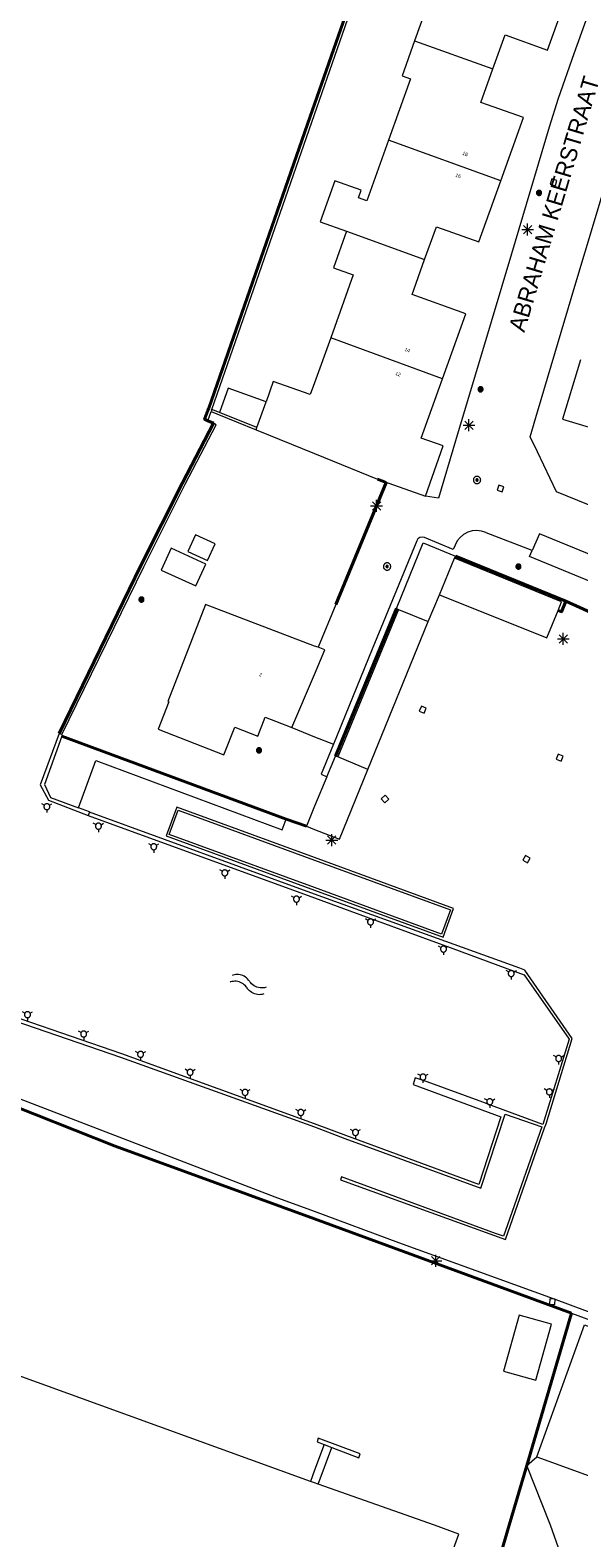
# Model space of a CAD drawing. Header units: metres. Extents: x 135779 to 137489, y 452643 to 455118.
# Tile 190 of 256: x 136476 to 136522, y 453399 to 453526. Entities that reach past the tile are written whole.
import ezdxf
from ezdxf.enums import TextEntityAlignment as Align

# ---------------------------------------------------------------- set-up
doc = ezdxf.new("R2010")
doc.units = ezdxf.units.M
doc.linetypes.add('DGN_Style_4', pattern=[89.853097, 44.898487, -22.449243, 0.056123, -22.449243])
for name, color, linetype, lineweight in [('KTop_BTD_Groenvoorziening', 62, 'Continuous', 13), ('KTop_BTD_Groenvoorziening_heesters', 62, 'Continuous', 13), ('KTop_BTD_Groenvoorziening_planten', 62, 'Continuous', 13), ('KTop_NAR_Huisnummer (t)', 7, 'Continuous', 13), ('KTop_NAR_Huisnummer tijdelijk (t)', 7, 'Continuous', 13), ('KTop_OBW_Overig Plus', 1, 'Continuous', 13), ('KTop_ORL_Weg_Straatnaam (t)', 7, 'Continuous', 13), ('KTop_OTD_Gesloten verharding', 15, 'Continuous', 13), ('KTop_PAL_Lichtmast', 40, 'Continuous', 13), ('KTop_PND_Grondvlaksituatie van BAG-pand [tachy]', 1, 'Continuous', 13), ('KTop_PND_Pandscheiding', 40, 'Continuous', 13), ('KTop_PUT_Inspectie- of rioolput', 15, 'Continuous', 13), ('KTop_PUT_Kolk', 15, 'Continuous', 13), ('KTop_SHD_Damwand (l)', 1, 'Continuous', 40), ('KTop_SHD_Hek (l)', 15, 'DGN_Style_4', 40), ('KTop_SHD_Kademuur', 16, 'Continuous', 13), ('KTop_SHD_Muur', 15, 'Continuous', 13), ('KTop_SHD_Muur (l)', 15, 'Continuous', 40), ('KTop_SYM_Water', 150, 'Continuous', 0), ('KTop_VGO_Boom', 92, 'Continuous', 13), ('KTop_WGD_Parkeervlak', 251, 'Continuous', 13), ('KTop_WGD_Rijbaan_Lokale weg', 251, 'Continuous', 13), ('KTop_WGD_Voetpad', 251, 'Continuous', 13), ('KTop_WGD_Voetpad op trap', 251, 'Continuous', 13), ('KTop_WTD_Waterloop', 150, 'Continuous', 13), ('KTop_WTI_Meerpaal', 150, 'Continuous', 13)]:
    doc.layers.add(name, color=color, linetype=linetype, lineweight=lineweight)
doc.styles.add('Style-ROVU', font='ROVU.shx')
doc.styles.add('Style-ROVUCURSIEF', font='ROVUCURSIEF.shx')

# ---------------------------------------------------------------- blocks, each defined once
blk = doc.blocks.new('PAL_Lichtmast')
at = {"layer": 'KTop_PAL_Lichtmast'}
for p, q in [((-0.35, -0.35), (0.35, 0.35)), ((0.35, -0.35), (-0.35, 0.35)), ((0, -0.5), (0, 0.5)), ((-0.5, 0), (0.5, 0))]:
    blk.add_line(p, q, dxfattribs=at)
blk = doc.blocks.new('PUT_Inspectie-_of_rioolput')
at = {"layer": 'KTop_PUT_Inspectie- of rioolput', "flags": 128}
for points in [[(0.31, 0), (0.31, 0.03), (0.3, 0.06), (0.29, 0.1), (0.28, 0.13), (0.27, 0.15), (0.25, 0.18), (0.23, 0.21), (0.21, 0.23), (0.18, 0.25), (0.15, 0.27), (0.13, 0.28), (0.1, 0.29), (0.06, 0.3), (0.03, 0.31), (0, 0.31), (-0.03, 0.31), (-0.06, 0.3), (-0.1, 0.29), (-0.13, 0.28), (-0.16, 0.27), (-0.18, 0.25), (-0.21, 0.23), (-0.23, 0.21), (-0.25, 0.18), (-0.27, 0.15), (-0.28, 0.13), (-0.29, 0.1), (-0.3, 0.06), (-0.31, 0.03), (-0.31, 0), (-0.31, -0.03), (-0.3, -0.06), (-0.29, -0.1), (-0.28, -0.13), (-0.27, -0.16), (-0.25, -0.18), (-0.23, -0.21), (-0.21, -0.23), (-0.18, -0.25), (-0.15, -0.27), (-0.13, -0.28), (-0.1, -0.29), (-0.06, -0.3), (-0.03, -0.31), (0, -0.31), (0.03, -0.31), (0.06, -0.3), (0.1, -0.29), (0.13, -0.28), (0.15, -0.27), (0.18, -0.25), (0.21, -0.23), (0.23, -0.21), (0.25, -0.18), (0.27, -0.15), (0.28, -0.13), (0.29, -0.1), (0.3, -0.06), (0.31, -0.03), (0.31, 0)], [(0.1, 0), (0.09, 0.01), (0.09, 0.02), (0.09, 0.03), (0.09, 0.04), (0.08, 0.05), (0.08, 0.06), (0.07, 0.06), (0.06, 0.07), (0.06, 0.08), (0.05, 0.08), (0.04, 0.09), (0.03, 0.09), (0.02, 0.09), (0.01, 0.09), (0, 0.09), (-0.01, 0.09), (-0.02, 0.09), (-0.03, 0.09), (-0.04, 0.09), (-0.05, 0.08), (-0.06, 0.08), (-0.06, 0.07), (-0.07, 0.06), (-0.08, 0.06), (-0.08, 0.05), (-0.09, 0.04), (-0.09, 0.03), (-0.09, 0.02), (-0.09, 0.01), (-0.09, 0), (-0.09, -0.01), (-0.09, -0.02), (-0.09, -0.03), (-0.09, -0.04), (-0.08, -0.05), (-0.08, -0.06), (-0.07, -0.06), (-0.06, -0.07), (-0.06, -0.08), (-0.05, -0.08), (-0.04, -0.09), (-0.03, -0.09), (-0.02, -0.09), (-0.01, -0.09), (0, -0.09), (0.01, -0.09), (0.02, -0.09), (0.03, -0.09), (0.04, -0.09), (0.05, -0.08), (0.06, -0.08), (0.06, -0.07), (0.07, -0.06), (0.08, -0.06), (0.08, -0.05), (0.09, -0.04), (0.09, -0.03), (0.09, -0.02), (0.09, -0.01), (0.1, 0)], [(0.04, 0), (0.03, 0), (0.03, 0.01), (0.03, 0.01), (0.03, 0.01), (0.03, 0.02), (0.03, 0.02), (0.03, 0.02), (0.02, 0.03), (0.02, 0.03), (0.02, 0.03), (0.01, 0.03), (0.01, 0.03), (0.01, 0.03), (0, 0.03), (0, 0.03), (0, 0.03), (-0.01, 0.03), (-0.01, 0.03), (-0.01, 0.03), (-0.02, 0.03), (-0.02, 0.03), (-0.02, 0.03), (-0.03, 0.02), (-0.03, 0.02), (-0.03, 0.02), (-0.03, 0.01), (-0.03, 0.01), (-0.03, 0.01), (-0.03, 0), (-0.03, 0), (-0.03, 0), (-0.03, -0.01), (-0.03, -0.01), (-0.03, -0.01), (-0.03, -0.02), (-0.03, -0.02), (-0.03, -0.02), (-0.02, -0.03), (-0.02, -0.03), (-0.02, -0.03), (-0.01, -0.03), (-0.01, -0.03), (-0.01, -0.03), (0, -0.03), (0, -0.03), (0, -0.03), (0.01, -0.03), (0.01, -0.03), (0.01, -0.03), (0.02, -0.03), (0.02, -0.03), (0.02, -0.03), (0.03, -0.02), (0.03, -0.02), (0.03, -0.02), (0.03, -0.01), (0.03, -0.01), (0.03, -0.01), (0.03, 0), (0.04, 0)], [(0.01, 0.02), (0.01, 0.02), (0.01, 0.02), (0, 0.02), (0, 0.02), (0, 0.02), (0, 0.02), (-0.01, 0.02), (-0.01, 0.02), (-0.01, 0.02), (-0.01, 0.02), (-0.01, 0.02), (-0.02, 0.02), (-0.02, 0.01), (-0.02, 0.01), (-0.02, 0.01), (-0.02, 0.01), (-0.02, 0.01), (-0.02, 0), (-0.02, 0), (-0.02, 0), (-0.02, 0), (-0.02, -0.01), (-0.02, -0.01), (-0.02, -0.01), (-0.02, -0.01), (-0.02, -0.01), (-0.02, -0.02), (-0.01, -0.02), (-0.01, -0.02), (-0.01, -0.02), (-0.01, -0.02), (-0.01, -0.02), (0, -0.02), (0, -0.02), (0, -0.02), (0, -0.02), (0.01, -0.02), (0.01, -0.02), (0.01, -0.02), (0.01, -0.02), (0.01, -0.02), (0.02, -0.02), (0.02, -0.01), (0.02, -0.01), (0.02, -0.01), (0.02, -0.01), (0.02, -0.01), (0.02, 0), (0.02, 0), (0.02, 0), (0.02, 0), (0.02, 0.01), (0.02, 0.01), (0.02, 0.01), (0.02, 0.01), (0.02, 0.01), (0.02, 0.02), (0.01, 0.02), (0.01, 0.02), (0.01, 0.02)]]:
    blk.add_lwpolyline(points, dxfattribs=at)
blk = doc.blocks.new('PUT_Kolk')
at = {"layer": 'KTop_PUT_Kolk', "flags": 128}
blk.add_lwpolyline([(0.22, -0.23), (0.22, 0.22), (-0.23, 0.22), (-0.23, -0.23), (0.22, -0.23)], dxfattribs=at)
blk = doc.blocks.new('WTI_Meerpaal')
at = {"layer": 'KTop_WTI_Meerpaal'}
for p, q in [((-0.22, 0.13), (-0.43, 0.25)), ((0.22, 0.12), (0.43, 0.25)), ((0, -0.25), (0, -0.5))]:
    blk.add_line(p, q, dxfattribs=at)
at = {"layer": 'KTop_WTI_Meerpaal', "flags": 128}
blk.add_lwpolyline([(0.25, 0), (0.25, 0.03), (0.24, 0.05), (0.24, 0.08), (0.23, 0.1), (0.22, 0.12), (0.2, 0.15), (0.19, 0.17), (0.17, 0.19), (0.15, 0.2), (0.12, 0.22), (0.1, 0.23), (0.08, 0.24), (0.05, 0.24), (0.03, 0.25), (0, 0.25), (-0.03, 0.25), (-0.05, 0.24), (-0.08, 0.24), (-0.1, 0.23), (-0.13, 0.22), (-0.15, 0.2), (-0.17, 0.19), (-0.19, 0.17), (-0.2, 0.15), (-0.22, 0.12), (-0.23, 0.1), (-0.24, 0.08), (-0.25, 0.05), (-0.25, 0.03), (-0.25, 0), (-0.25, -0.03), (-0.25, -0.05), (-0.24, -0.08), (-0.23, -0.1), (-0.22, -0.13), (-0.2, -0.15), (-0.19, -0.17), (-0.17, -0.19), (-0.15, -0.2), (-0.13, -0.22), (-0.1, -0.23), (-0.08, -0.24), (-0.05, -0.25), (-0.03, -0.25), (0, -0.25), (0.03, -0.25), (0.05, -0.25), (0.08, -0.24), (0.1, -0.23), (0.12, -0.22), (0.15, -0.2), (0.17, -0.19), (0.19, -0.17), (0.2, -0.15), (0.22, -0.13), (0.23, -0.1), (0.24, -0.08), (0.24, -0.05), (0.25, -0.03), (0.25, 0)], dxfattribs=at)
blk = doc.blocks.new('VGO_Boom')
at = {"layer": 'KTop_VGO_Boom', "flags": 128}
for points in [[(0.21, 0), (0.21, 0.02), (0.21, 0.04), (0.2, 0.07), (0.2, 0.09), (0.19, 0.11), (0.17, 0.13), (0.16, 0.14), (0.14, 0.16), (0.13, 0.17), (0.11, 0.19), (0.09, 0.2), (0.07, 0.2), (0.04, 0.21), (0.02, 0.21), (0, 0.21), (-0.02, 0.21), (-0.05, 0.21), (-0.07, 0.2), (-0.09, 0.2), (-0.11, 0.19), (-0.13, 0.17), (-0.14, 0.16), (-0.16, 0.14), (-0.17, 0.13), (-0.19, 0.11), (-0.2, 0.09), (-0.2, 0.07), (-0.21, 0.04), (-0.21, 0.02), (-0.22, 0), (-0.21, -0.02), (-0.21, -0.05), (-0.2, -0.07), (-0.2, -0.09), (-0.19, -0.11), (-0.17, -0.13), (-0.16, -0.14), (-0.14, -0.16), (-0.13, -0.17), (-0.11, -0.19), (-0.09, -0.2), (-0.07, -0.2), (-0.05, -0.21), (-0.02, -0.21), (0, -0.22), (0.02, -0.21), (0.04, -0.21), (0.07, -0.2), (0.09, -0.2), (0.11, -0.19), (0.13, -0.17), (0.14, -0.16), (0.16, -0.14), (0.17, -0.13), (0.19, -0.11), (0.2, -0.09), (0.2, -0.07), (0.21, -0.05), (0.21, -0.02), (0.21, 0)], [(0.15, 0), (0.15, 0.02), (0.15, 0.03), (0.15, 0.05), (0.14, 0.06), (0.13, 0.08), (0.13, 0.09), (0.12, 0.1), (0.1, 0.12), (0.09, 0.13), (0.08, 0.13), (0.06, 0.14), (0.05, 0.15), (0.03, 0.15), (0.02, 0.15), (0, 0.15), (-0.02, 0.15), (-0.03, 0.15), (-0.05, 0.15), (-0.06, 0.14), (-0.08, 0.13), (-0.09, 0.13), (-0.1, 0.12), (-0.12, 0.1), (-0.13, 0.09), (-0.13, 0.08), (-0.14, 0.06), (-0.15, 0.05), (-0.15, 0.03), (-0.15, 0.02), (-0.16, 0), (-0.15, -0.02), (-0.15, -0.03), (-0.15, -0.05), (-0.14, -0.06), (-0.13, -0.08), (-0.13, -0.09), (-0.12, -0.1), (-0.1, -0.12), (-0.09, -0.13), (-0.08, -0.13), (-0.06, -0.14), (-0.05, -0.15), (-0.03, -0.15), (-0.02, -0.15), (0, -0.16), (0.02, -0.15), (0.03, -0.15), (0.05, -0.15), (0.06, -0.14), (0.08, -0.13), (0.09, -0.13), (0.1, -0.12), (0.12, -0.1), (0.13, -0.09), (0.13, -0.08), (0.14, -0.06), (0.15, -0.05), (0.15, -0.03), (0.15, -0.02), (0.15, 0)], [(0.1, 0), (0.09, 0.01), (0.09, 0.02), (0.09, 0.03), (0.09, 0.04), (0.08, 0.05), (0.08, 0.06), (0.07, 0.06), (0.06, 0.07), (0.06, 0.08), (0.05, 0.08), (0.04, 0.09), (0.03, 0.09), (0.02, 0.09), (0.01, 0.09), (0, 0.09), (-0.01, 0.09), (-0.02, 0.09), (-0.03, 0.09), (-0.04, 0.09), (-0.05, 0.08), (-0.06, 0.08), (-0.06, 0.07), (-0.07, 0.06), (-0.08, 0.06), (-0.08, 0.05), (-0.09, 0.04), (-0.09, 0.03), (-0.09, 0.02), (-0.09, 0.01), (-0.1, 0), (-0.09, -0.01), (-0.09, -0.02), (-0.09, -0.03), (-0.09, -0.04), (-0.08, -0.05), (-0.08, -0.06), (-0.07, -0.06), (-0.06, -0.07), (-0.06, -0.08), (-0.05, -0.08), (-0.04, -0.09), (-0.03, -0.09), (-0.02, -0.09), (-0.01, -0.09), (0, -0.1), (0.01, -0.09), (0.02, -0.09), (0.03, -0.09), (0.04, -0.09), (0.05, -0.08), (0.06, -0.08), (0.06, -0.07), (0.07, -0.06), (0.08, -0.06), (0.08, -0.05), (0.09, -0.04), (0.09, -0.03), (0.09, -0.02), (0.09, -0.01), (0.1, 0)], [(0.04, 0), (0.03, 0), (0.03, 0.01), (0.03, 0.01), (0.03, 0.01), (0.03, 0.02), (0.03, 0.02), (0.03, 0.02), (0.02, 0.03), (0.02, 0.03), (0.02, 0.03), (0.01, 0.03), (0.01, 0.03), (0.01, 0.03), (0, 0.03), (0, 0.03), (0, 0.03), (-0.01, 0.03), (-0.01, 0.03), (-0.01, 0.03), (-0.02, 0.03), (-0.02, 0.03), (-0.02, 0.03), (-0.03, 0.02), (-0.03, 0.02), (-0.03, 0.02), (-0.03, 0.01), (-0.03, 0.01), (-0.03, 0.01), (-0.04, 0), (-0.04, 0), (-0.04, 0), (-0.03, -0.01), (-0.03, -0.01), (-0.03, -0.01), (-0.03, -0.02), (-0.03, -0.02), (-0.03, -0.02), (-0.02, -0.03), (-0.02, -0.03), (-0.02, -0.03), (-0.01, -0.03), (-0.01, -0.03), (-0.01, -0.03), (0, -0.04), (0, -0.04), (0, -0.04), (0.01, -0.03), (0.01, -0.03), (0.01, -0.03), (0.02, -0.03), (0.02, -0.03), (0.02, -0.03), (0.03, -0.02), (0.03, -0.02), (0.03, -0.02), (0.03, -0.01), (0.03, -0.01), (0.03, -0.01), (0.03, 0), (0.04, 0)]]:
    blk.add_lwpolyline(points, dxfattribs=at)
blk = doc.blocks.new('SYM_Water')
at = {"layer": 'KTop_SYM_Water', "flags": 128}
for points in [[(-1.5, 0.28), (-1.39, 0.36), (-1.28, 0.42), (-1.16, 0.47), (-1.03, 0.5), (-0.91, 0.53), (-0.78, 0.54), (-0.65, 0.53), (-0.52, 0.52), (-0.39, 0.48), (-0.27, 0.44), (-0.15, 0.38), (-0.04, 0.32), (-0.01, 0.29)], [(-0.01, 0.29), (0.09, 0.22), (0.19, 0.16), (0.31, 0.11), (0.42, 0.07), (0.54, 0.05), (0.66, 0.03), (0.79, 0.03), (0.91, 0.05), (1.03, 0.07), (1.15, 0.11), (1.26, 0.16), (1.37, 0.22), (1.47, 0.29), (1.49, 0.32)], [(-1.49, -0.32), (-1.39, -0.24), (-1.27, -0.18), (-1.15, -0.13), (-1.03, -0.1), (-0.9, -0.07), (-0.77, -0.06), (-0.64, -0.07), (-0.51, -0.09), (-0.39, -0.12), (-0.26, -0.16), (-0.15, -0.22), (-0.04, -0.28), (-0.01, -0.31)], [(-0.01, -0.31), (0.09, -0.38), (0.2, -0.44), (0.31, -0.49), (0.43, -0.53), (0.55, -0.55), (0.67, -0.57), (0.79, -0.57), (0.92, -0.55), (1.04, -0.53), (1.15, -0.49), (1.27, -0.44), (1.37, -0.38), (1.47, -0.31), (1.5, -0.28)]]:
    blk.add_lwpolyline(points, dxfattribs=at)

msp = doc.modelspace()

# ---------------------------------------------------------------- linework, layer by layer
at = {"layer": 'KTop_BTD_Groenvoorziening', "flags": 128}
for points in [[(136480.14, 453460.36), (136481.59, 453464.33), (136497.29, 453458.51), (136497.62, 453459.41), (136478.74, 453466.37)], [(136562.36, 453458.75), (136561.73, 453458.89), (136558.81, 453448.53), (136552.26, 453425.72), (136547.36, 453408.96), (136537.82, 453412.44), (136520.12, 453419.03), (136507.11, 453423.76), (136500, 453426.4), (136496.7, 453427.6), (136468.21, 453438.52)], [(136521.62, 453417.82), (136531.76, 453414.11), (136547.72, 453408.22), (136552.71, 453425.4), (136562.36, 453458.75)], [(136468.02, 453437.88), (136483.23, 453431.89), (136500, 453425.77), (136521.62, 453417.82)]]:
    msp.add_lwpolyline(points, dxfattribs=at)
at = {"layer": 'KTop_BTD_Groenvoorziening_heesters', "flags": 128}
msp.add_lwpolyline([(136521.62, 453417.82), (136517.86, 453405.01)], dxfattribs=at)
at = {"layer": 'KTop_BTD_Groenvoorziening_planten', "flags": 128}
for points in [[(136511.86, 453481.54), (136521.16, 453477.75), (136541.23, 453468.53)], [(136501.77, 453464.71), (136506.9, 453477.12)], [(136501.59, 453465.7), (136500.56, 453463.18), (136501.04, 453462.97)]]:
    msp.add_lwpolyline(points, dxfattribs=at)
at = {"layer": 'KTop_OBW_Overig Plus', "flags": 128}
for points in [[(136510.51, 453478.28), (136519.57, 453474.66), (136520.51, 453476.96), (136520.8, 453477.68), (136511.78, 453481.36)], [(136507.08, 453477.05), (136501.95, 453464.64)], [(136504.5, 453463.59), (136509.58, 453476.03)]]:
    msp.add_lwpolyline(points, dxfattribs=at)
at = {"layer": 'KTop_OTD_Gesloten verharding', "flags": 128}
for points in [[(136515.3, 453561.78), (136503.61, 453529.94), (136500, 453519.57), (136491.1, 453493.99), (136491.03, 453493.8), (136490.75, 453493.05), (136491.03, 453492.93)], [(136491.37, 453493.88), (136500, 453518.69), (136503.88, 453529.84), (136515.58, 453561.68)], [(136491.03, 453492.93), (136491.3, 453493.69)], [(136491.51, 453492.72), (136488.9, 453487.71), (136485.39, 453480.75), (136478.51, 453466.61)], [(136478.74, 453466.52), (136485.62, 453480.64), (136489.12, 453487.59), (136491.73, 453492.59), (136491.51, 453492.72)]]:
    msp.add_lwpolyline(points, dxfattribs=at)
at = {"layer": 'KTop_PND_Grondvlaksituatie van BAG-pand [tachy]', "flags": 128}
for points in [[(136512.09, 453532.86), (136510.2, 453527.57), (136509.49, 453527.83), (136508.43, 453524.88)], [(136515.02, 453522.55), (136516.04, 453525.39), (136519.61, 453524.11), (136521.52, 453529.44)], [(136508.43, 453524.88), (136507.38, 453521.95), (136508.09, 453521.7), (136506.24, 453516.52)], [(136515.67, 453513.11), (136517.58, 453518.43), (136514, 453519.71), (136515.02, 453522.55)], [(136506.24, 453516.52), (136504.41, 453511.42), (136503.7, 453511.68), (136503.93, 453512.32), (136501.72, 453513.12), (136500.48, 453509.67), (136502.7, 453508.88)], [(136509.27, 453506.49), (136510.26, 453509.25), (136513.83, 453507.97), (136515.67, 453513.11)], [(136502.7, 453508.88), (136501.59, 453505.8), (136503.25, 453505.2), (136501.36, 453499.91)], [(136510.77, 453496.45), (136512.73, 453501.92), (136508.21, 453503.54), (136509.27, 453506.49)], [(136501.36, 453499.91), (136500, 453496.12), (136499.64, 453495.12), (136496.53, 453496.23), (136495.92, 453494.51)], [(136522.38, 453498.05), (136520.88, 453493.05), (136524.52, 453491.95), (136523.63, 453488.98), (136530.32, 453486.98), (136531.23, 453490.04), (136531.88, 453489.84), (136533.4, 453494.93), (136532.03, 453495.32)], [(136495.92, 453494.51), (136492.73, 453495.66), (136491.99, 453493.63)], [(136509.33, 453486.58), (136510.83, 453490.8), (136508.98, 453491.46), (136510.77, 453496.45)], [(136495.15, 453492.35), (136491.99, 453493.63)], [(136495.08, 453492.16), (136495.15, 453492.35)], [(136495.08, 453492.16), (136500, 453490.17), (136505.31, 453488.02)], [(136505.31, 453488.02), (136509.33, 453486.58)], [(136489.33, 453481.92), (136490.99, 453481.16), (136491.63, 453482.58), (136489.98, 453483.33), (136489.33, 453481.92)], [(136487.09, 453480.36), (136490.02, 453479.03), (136490.85, 453480.86), (136487.93, 453482.19), (136487.09, 453480.36)], [(136506.9, 453477.12), (136509.15, 453482.65), (136511.86, 453481.54)], [(136511.78, 453481.36), (136511.86, 453481.54)], [(136510.51, 453478.28), (136511.78, 453481.36)], [(136509.58, 453476.03), (136510.51, 453478.28)], [(136500.3, 453473.86), (136500, 453473.97), (136490.83, 453477.45), (136487.66, 453469.31), (136487.75, 453469.27), (136486.85, 453466.96), (136492.38, 453464.81), (136493.28, 453467.13), (136495.24, 453466.37), (136495.86, 453467.97), (136498.1, 453467.1)], [(136506.9, 453477.12), (136507.08, 453477.05)], [(136507.08, 453477.05), (136509.58, 453476.03)], [(136498.1, 453467.1), (136500, 453471.58), (136500.88, 453473.64), (136500.3, 453473.86)], [(136501.04, 453462.97), (136501.77, 453464.71)], [(136501.95, 453464.64), (136501.77, 453464.71)], [(136504.5, 453463.59), (136501.95, 453464.64)], [(136501.04, 453462.97), (136500, 453460.48), (136499.32, 453458.82), (136500, 453458.53), (136502.09, 453457.72), (136504.5, 453463.59)], [(136515.9, 453412.95), (136518.62, 453412.18), (136519.95, 453416.91), (136517.24, 453417.67), (136515.9, 453412.95)], [(136518.71, 453405.75), (136522.74, 453416.84), (136550.26, 453406.85)], [(136499.66, 453403.68), (136474.12, 453412.92), (136469.45, 453400), (136460.39, 453374.95), (136498.41, 453361.27), (136500, 453365.67), (136506.92, 453384.8), (136508.09, 453384.38), (136508.3, 453384.96), (136507.13, 453385.38), (136512.14, 453399.24), (136510.09, 453400), (136500.31, 453403.45)], [(136518.71, 453405.75), (136534.55, 453400), (136545.71, 453395.95), (136546.12, 453395.8)], [(136500.31, 453403.45), (136500, 453403.56), (136499.66, 453403.68)]]:
    msp.add_lwpolyline(points, dxfattribs=at)
at = {"layer": 'KTop_PND_Pandscheiding', "flags": 128}
for points in [[(136508.43, 453524.88), (136515.02, 453522.55)], [(136515.67, 453513.11), (136506.24, 453516.52)], [(136502.7, 453508.88), (136509.27, 453506.49)], [(136510.77, 453496.45), (136501.36, 453499.91)], [(136495.15, 453492.35), (136495.92, 453494.51)]]:
    msp.add_lwpolyline(points, dxfattribs=at)
at = {"layer": 'KTop_SHD_Damwand (l)', "flags": 128}
for points in [[(136515.3, 453561.78), (136503.61, 453529.94), (136500, 453519.57)], [(136491.03, 453493.8), (136490.75, 453493.05), (136491.03, 453492.93)], [(136491.03, 453493.8), (136491.1, 453493.99)], [(136491.03, 453492.93), (136491.51, 453492.72)], [(136478.51, 453466.61), (136485.39, 453480.75), (136488.9, 453487.71), (136491.51, 453492.72)]]:
    msp.add_lwpolyline(points, dxfattribs=at)
at = {"layer": 'KTop_SHD_Hek (l)', "flags": 128}
for points in [[(136500, 453519.57), (136499.64, 453518.52), (136491.1, 453493.99)], [(136506.03, 453487.72), (136501.79, 453477.47)], [(136521.16, 453477.75), (136541.23, 453468.53)], [(136497.62, 453459.41), (136478.74, 453466.37)], [(136499.32, 453458.82), (136497.62, 453459.41)], [(136562.36, 453458.75), (136552.71, 453425.4), (136547.72, 453408.22), (136531.76, 453414.11), (136521.62, 453417.82)], [(136500, 453425.77), (136483.23, 453431.89), (136468.02, 453437.88)], [(136521.62, 453417.82), (136500, 453425.77)], [(136517.86, 453405.01), (136521.62, 453417.82)], [(136516.39, 453400), (136517.86, 453405.01)], [(136512.98, 453388.38), (136516.39, 453400)]]:
    msp.add_lwpolyline(points, dxfattribs=at)
at = {"layer": 'KTop_SHD_Kademuur', "flags": 128}
for points in [[(136478.51, 453466.61), (136476.92, 453462.28), (136477.61, 453460.99), (136480.96, 453459.71)], [(136478.74, 453466.37), (136477.26, 453462.32), (136477.78, 453461.23), (136480.14, 453460.36)], [(136478.74, 453466.52), (136478.51, 453466.61)], [(136478.74, 453466.37), (136478.79, 453466.5), (136478.74, 453466.52)], [(136468.21, 453438.52), (136470.06, 453443.24), (136471.07, 453443.69), (136483.68, 453439.37), (136500, 453433.5), (136502.55, 453432.54), (136514, 453428.36), (136516.04, 453434.59), (136519.14, 453433.51), (136516.25, 453425.26), (136515.91, 453424.3), (136515.24, 453424.54), (136502.26, 453429.3), (136502.18, 453429.06), (136516.09, 453424.03), (136519.37, 453433.42), (136519.49, 453433.76), (136521.7, 453440.93), (136517.71, 453446.68), (136517.27, 453446.87), (136500, 453453.09), (136481.06, 453459.98)], [(136481.06, 453459.98), (136481.07, 453460.01), (136480.14, 453460.36)], [(136481.06, 453459.98), (136480.96, 453459.71)], [(136480.96, 453459.71), (136500, 453452.78), (136504.35, 453451.18), (136505.28, 453450.85), (136510.49, 453448.93), (136511.42, 453448.6), (136516.18, 453446.84), (136517.12, 453446.5), (136517.65, 453446.31), (136521.43, 453440.89), (136519.21, 453433.71), (136515.12, 453435.22), (136514.17, 453435.58), (136509.48, 453437.29), (136508.56, 453437.61), (136508.47, 453437.64), (136508.3, 453437.08), (136515.69, 453434.35), (136513.84, 453428.67), (136502.64, 453432.77), (136500, 453433.77), (136483.79, 453439.65), (136471.05, 453444.04)]]:
    msp.add_lwpolyline(points, dxfattribs=at)
at = {"layer": 'KTop_SHD_Muur', "flags": 128}
for points in [[(136491.37, 453493.88), (136491.3, 453493.69)], [(136491.3, 453493.69), (136491.79, 453493.5), (136495.08, 453492.16)], [(136491.99, 453493.63), (136491.37, 453493.88)], [(136500, 453453.43), (136510.82, 453449.47), (136511.7, 453451.88), (136500, 453456.16), (136488.4, 453460.4), (136487.52, 453458), (136500, 453453.43)], [(136510.7, 453449.73), (136500, 453453.64), (136487.77, 453458.12), (136488.52, 453460.15), (136500, 453455.94), (136511.44, 453451.76), (136510.7, 453449.73)], [(136501.45, 453406.53), (136503.73, 453405.66), (136503.83, 453405.99), (136500.32, 453407.3), (136500.23, 453407), (136500.8, 453406.78)], [(136500.8, 453406.78), (136501.45, 453406.53)]]:
    msp.add_lwpolyline(points, dxfattribs=at)
at = {"layer": 'KTop_SHD_Muur (l)', "flags": 128}
for points in [[(136506.03, 453487.72), (136505.31, 453488.02)], [(136511.86, 453481.54), (136521.16, 453477.75)], [(136521.16, 453477.75), (136520.79, 453476.85), (136520.51, 453476.96)], [(136501.77, 453464.71), (136506.9, 453477.12)]]:
    msp.add_lwpolyline(points, dxfattribs=at)
at = {"layer": 'KTop_WGD_Parkeervlak', "flags": 128}
msp.add_lwpolyline([(136550.29, 453468.67), (136550.16, 453468.35), (136548.76, 453468.88), (136518.1, 453481.5), (136518.32, 453482.01)], dxfattribs=at)
at = {"layer": 'KTop_WGD_Rijbaan_Lokale weg', "flags": 128}
for points in [[(136547.29, 453564.39), (136545.01, 453563.14), (136533.59, 453557.18), (136532.93, 453555.4), (136533.12, 453555.37), (136531.19, 453549.95), (136527.46, 453539.5), (136525.42, 453533.8), (136521.83, 453523.81), (136520.5, 453520.03), (136519.76, 453517.62), (136516.59, 453506.96), (136514.86, 453501.25), (136511.88, 453491.24), (136510.43, 453486.4), (136509.33, 453486.58)], [(136536.86, 453480.25), (136520.38, 453486.94), (136518.77, 453490.32), (136518.14, 453491.58), (136518.76, 453493.68), (136521.91, 453504.26), (136523.64, 453510.03), (136526.84, 453520.74), (136528.48, 453526.19), (136528.83, 453527.2), (136532.55, 453537.61), (136534.59, 453543.32), (136538.38, 453553.84), (136545.16, 453557.49)], [(136505.31, 453488.02), (136506.03, 453487.72), (136501.79, 453477.47), (136500.3, 453473.86)], [(136518.32, 453482.01), (136514.44, 453483.5), (136514.42, 453483.51), (136514.05, 453483.64), (136513.66, 453483.69), (136513.27, 453483.66), (136512.9, 453483.55), (136512.55, 453483.36), (136512.25, 453483.11), (136512.01, 453482.81), (136511.83, 453482.46), (136511.66, 453482.08), (136509.26, 453483.09), (136509.07, 453483.13), (136508.87, 453483.09), (136508.71, 453482.98), (136508.6, 453482.81), (136504.86, 453473.71), (136501.59, 453465.7)], [(136550.9, 453470.18), (136549.55, 453470.87), (136518.94, 453483.42), (136518.32, 453482.01)], [(136498.1, 453467.1), (136500, 453466.34), (136501.59, 453465.7)], [(136517.86, 453405.01), (136516.39, 453400), (136512.98, 453388.38), (136512.94, 453388.26), (136512.86, 453387.99)], [(136533.52, 453389.75), (136533.37, 453389.81), (136525.66, 453392.63), (136522.38, 453393.82), (136522.15, 453393.94), (136521.98, 453394.13), (136521.87, 453394.35), (136519.87, 453400), (136517.86, 453405.01)]]:
    msp.add_lwpolyline(points, dxfattribs=at)
at = {"layer": 'KTop_WGD_Voetpad', "flags": 128}
msp.add_lwpolyline([(136517.86, 453405.01), (136518.71, 453405.75)], dxfattribs=at)
at = {"layer": 'KTop_WGD_Voetpad op trap', "flags": 128}
for points in [[(136500.8, 453406.78), (136500, 453404.61), (136499.66, 453403.68)], [(136500.31, 453403.45), (136501.45, 453406.53)]]:
    msp.add_lwpolyline(points, dxfattribs=at)
at = {"layer": 'KTop_WTD_Waterloop', "flags": 128}
msp.add_lwpolyline([(136491.51, 453492.72), (136491.03, 453492.93)], dxfattribs=at)

# ---------------------------------------------------------------- block references
at = {"layer": 'KTop_PAL_Lichtmast'}
for p in [(136517.94, 453509.01), (136513, 453492.55), (136505.22, 453485.76), (136520.94, 453474.57), (136501.45, 453457.64), (136510.21, 453422.24)]:
    msp.add_blockref('PAL_Lichtmast', p, dxfattribs=at)
at = {"layer": 'KTop_PUT_Inspectie- of rioolput'}
for p, rotation in [((136513.68, 453487.94), 163.322479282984), ((136506.11, 453480.66), 337.6651841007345)]:
    msp.add_blockref('PUT_Inspectie-_of_rioolput', p, dxfattribs=dict(at, rotation=rotation))
at = {"layer": 'KTop_PUT_Kolk'}
for p, rotation in [((136520.12, 453512.99), 163.4389246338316), ((136515.66, 453487.21), 251.1468412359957), ((136509.11, 453468.6), 157.7930200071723), ((136520.63, 453464.59), 67.63217875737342), ((136505.92, 453461.1), 133.2355373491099), ((136517.83, 453456.03), 149.2322563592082), ((136520.02, 453418.79), 264.2789630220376)]:
    msp.add_blockref('PUT_Kolk', p, dxfattribs=dict(at, rotation=rotation))
at = {"layer": 'KTop_SYM_Water', "rotation": 160.0014282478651}
msp.add_blockref('SYM_Water', (136494.41, 453445.47), dxfattribs=at)
at = {"layer": 'KTop_VGO_Boom'}
for p in [(136518.9, 453512.1), (136513.98, 453495.57), (136517.17, 453480.65), (136485.43, 453477.88), (136495.33, 453465.19)]:
    msp.add_blockref('VGO_Boom', p, dxfattribs=at)
at = {"layer": 'KTop_WTI_Meerpaal'}
for p in [(136477.47, 453460.45), (136481.81, 453458.81), (136486.47, 453457.08), (136492.45, 453454.88), (136498.48, 453452.67), (136504.72, 453450.75), (136510.86, 453448.47), (136516.56, 453446.41), (136475.84, 453442.95), (136480.57, 453441.32), (136485.36, 453439.61), (136489.53, 453438.1), (136520.55, 453439.26), (136509.13, 453437.7), (136494.16, 453436.41), (136514.75, 453435.62), (136519.77, 453436.45), (136498.85, 453434.72), (136503.45, 453433.04)]:
    msp.add_blockref('WTI_Meerpaal', p, dxfattribs=at)

# ---------------------------------------------------------------- texts
at = {"layer": 'KTop_NAR_Huisnummer (t)', "style": 'Style-ROVU'}
for s, p in [('18', (136512.9, 453515.3)), ('16', (136512.31, 453513.46)), ('14', (136508.03, 453498.8)), ('12', (136507.25, 453496.78))]:
    msp.add_text(s, height=0.3, rotation=340.3, dxfattribs=at).set_placement(p, align=Align.MIDDLE_RIGHT)
at = {"layer": 'KTop_NAR_Huisnummer tijdelijk (t)', "style": 'Style-ROVUCURSIEF'}
msp.add_text('2', height=0.3, rotation=338.7, dxfattribs=at).set_placement((136495.36, 453471.6), align=Align.MIDDLE_LEFT)
at = {"layer": 'KTop_ORL_Weg_Straatnaam (t)', "style": 'Style-ROVU'}
msp.add_text('ABRAHAM KEERSTRAAT', height=1.4, rotation=73.4325, dxfattribs=at).set_placement((136517.66, 453500.3))

doc.saveas('drawing.dxf')
